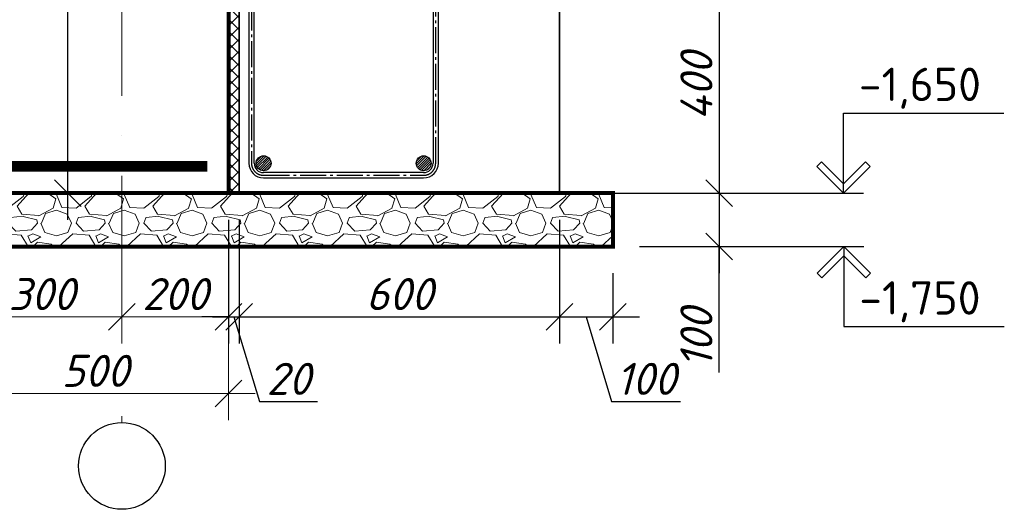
# Model space of a CAD drawing. Header units: millimetres. Extents: x 363306 to 7757304, y 1022887 to 1207196.
# Tile 53 of 256: x 702680 to 710059, y 1063696 to 1067364. Entities that reach past the tile are written whole.
import ezdxf

# ---------------------------------------------------------------- set-up
doc = ezdxf.new("R2010")
doc.units = ezdxf.units.MM
doc.linetypes.add('ACAD_ISO10W100', pattern=[18, 12, -3, 0, -3])
doc.linetypes.add('AM_DIN_G_W050', pattern=[13.75, 9.75, -1.5, 1, -1.5])
for name, color, linetype, lineweight in [('.', 7, 'Continuous', 15), ('_Армирования', 172, 'Continuous', 30), ('PLAN', 250, 'Continuous', 25)]:
    doc.layers.add(name, color=color, linetype=linetype, lineweight=lineweight)
doc.layers.add('_ось', color=130, linetype='Continuous')
doc.layers.add('kcd_tx', color=7, linetype='Continuous')
doc.styles.get("Standard").update_dxf_attribs({"font": 'isocpeui.ttf'})
doc.dimstyles.new('Санжар', dxfattribs={"dimtxt": 240, "dimasz": 200, "dimexe": 200, "dimexo": 200, "dimgap": 50, "dimtad": 1, "dimdec": 0, "dimtxsty": 'Standard', "dimblk": 'OBLIQUE', "dimcen": 2.5, "dimdle": 200, "dimclrd": 152, "dimclre": 152, "dimclrt": 152, "dimadec": 0, "dimazin": 0, "dimtfac": 1, "dimtdec": 0, "dimtmove": 0, "dimatfit": 3, "dimldrblk": 'OBLIQUE', "dimfxl": 0, "dimlwd": 0, "dimlwe": 0, "dimarcsym": 0})

# ---------------------------------------------------------------- blocks, each defined once
blk = doc.blocks.new('_Oblique')
at = {"color": 0, "linetype": 'ByBlock', "lineweight": -2}
blk.add_line((-0.5, -0.5), (0.5, 0.5), dxfattribs=at)
blk = doc.blocks.new('*D414')
at = {"lineweight": 0, "transparency": 16777216}
for p, q in [((704245.8, 1065865), (704245.8, 1064938.9)), ((703445.8, 1065465), (703445.8, 1064938.9)), ((704445.8, 1065138.9), (703245.8, 1065138.9))]:
    blk.add_line(p, q, dxfattribs=at)
at = {"layer": 'Defpoints', "color": 0, "lineweight": 25, "transparency": 16777216}
for p in [(704245.8, 1066065), (703445.8, 1065665), (703445.8, 1065138.9)]:
    blk.add_point(p, dxfattribs=at)
at = {"lineweight": 0, "transparency": 16777216, "xscale": 200, "yscale": 200, "zscale": 200, "rotation": 180}
blk.add_blockref('_Oblique', (703445.8, 1065138.9), dxfattribs=at)
at = {"lineweight": 0, "transparency": 16777216, "xscale": 200, "yscale": 200, "zscale": 200}
blk.add_blockref('_Oblique', (704245.8, 1065138.9), dxfattribs=at)
at = {"lineweight": 0, "transparency": 16777216, "insert": (703845.8, 1065308.9), "char_height": 240, "attachment_point": 5, "bg_fill": 3, "box_fill_scale": 1.1, "bg_fill_color": 256, "bg_fill_true_color": 13158600, "bg_fill_transparency": 0}
blk.add_mtext('200', dxfattribs=at)
blk = doc.blocks.new('*D415')
at = {"lineweight": 0, "transparency": 16777216}
for p, q in [((702245.8, 1065865), (702245.8, 1064938.9)), ((703445.8, 1065465), (703445.8, 1064938.9)), ((703645.8, 1065138.9), (702045.8, 1065138.9))]:
    blk.add_line(p, q, dxfattribs=at)
at = {"layer": 'Defpoints', "color": 0, "lineweight": 25, "transparency": 16777216}
for p in [(702245.8, 1066065), (703445.8, 1065665), (702245.8, 1065138.9)]:
    blk.add_point(p, dxfattribs=at)
at = {"lineweight": 0, "transparency": 16777216, "xscale": 200, "yscale": 200, "zscale": 200, "rotation": 180}
blk.add_blockref('_Oblique', (702245.8, 1065138.9), dxfattribs=at)
at = {"lineweight": 0, "transparency": 16777216, "xscale": 200, "yscale": 200, "zscale": 200}
blk.add_blockref('_Oblique', (703445.8, 1065138.9), dxfattribs=at)
at = {"lineweight": 0, "transparency": 16777216, "insert": (702845.8, 1065308.9), "char_height": 240, "attachment_point": 5, "bg_fill": 3, "box_fill_scale": 1.1, "bg_fill_color": 256, "bg_fill_true_color": 13158600, "bg_fill_transparency": 0}
blk.add_mtext('300', dxfattribs=at)
blk = doc.blocks.new('*D270')
at = {"lineweight": 0, "transparency": 16777216}
for p, q in [((702245.8, 1065865), (702245.8, 1064363.9)), ((704245.8, 1065865), (704245.8, 1064363.9)), ((704445.8, 1064563.9), (702045.8, 1064563.9))]:
    blk.add_line(p, q, dxfattribs=at)
at = {"layer": 'Defpoints', "color": 0, "lineweight": 25, "transparency": 16777216}
for p in [(702245.8, 1066065), (704245.8, 1066065), (702245.8, 1064563.9)]:
    blk.add_point(p, dxfattribs=at)
at = {"lineweight": 0, "transparency": 16777216, "xscale": 200, "yscale": 200, "zscale": 200, "rotation": 180}
blk.add_blockref('_Oblique', (702245.8, 1064563.9), dxfattribs=at)
at = {"lineweight": 0, "transparency": 16777216, "xscale": 200, "yscale": 200, "zscale": 200}
blk.add_blockref('_Oblique', (704245.8, 1064563.9), dxfattribs=at)
at = {"lineweight": 0, "transparency": 16777216, "insert": (703245.8, 1064733.9), "char_height": 240, "attachment_point": 5, "bg_fill": 3, "box_fill_scale": 1.1, "bg_fill_color": 256, "bg_fill_true_color": 13158600, "bg_fill_transparency": 0}
blk.add_mtext('500', dxfattribs=at)
blk = doc.blocks.new('*D411')
at = {"layer": 'Defpoints', "color": 0, "lineweight": 25, "transparency": 16777216}
for p in [(705925.8, 1067665), (706725.8, 1066065), (707921.3, 1066065)]:
    blk.add_point(p, dxfattribs=at)
at = {"layer": 'kcd_tx', "transparency": 16777216}
for p, q in [((707921.3, 1067865), (707921.3, 1065865)), ((706125.8, 1067665), (708121.3, 1067665)), ((706925.8, 1066065), (708121.3, 1066065))]:
    blk.add_line(p, q, dxfattribs=at)
at = {"layer": 'kcd_tx', "transparency": 16777216, "xscale": 200, "yscale": 200, "zscale": 200}
for p, rotation in [((707921.3, 1067665), 90), ((707921.3, 1066065), 270)]:
    blk.add_blockref('_Oblique', p, dxfattribs=dict(at, rotation=rotation))
at = {"layer": 'kcd_tx', "lineweight": 0, "transparency": 16777216, "insert": (707751.3, 1066865), "char_height": 240, "attachment_point": 5, "rotation": 90, "bg_fill": 3, "box_fill_scale": 1.1, "bg_fill_color": 256, "bg_fill_true_color": 13158600, "bg_fill_transparency": 0}
blk.add_mtext('400', dxfattribs=at)
blk = doc.blocks.new('*D412')
at = {"layer": 'Defpoints', "color": 0, "lineweight": 25, "transparency": 16777216}
for p in [(706725.8, 1066065), (707125.8, 1065665), (707921.3, 1065665)]:
    blk.add_point(p, dxfattribs=at)
at = {"layer": 'kcd_tx', "transparency": 16777216}
for p, q in [((707921.3, 1066265), (707921.3, 1065465)), ((706925.8, 1066065), (708121.3, 1066065)), ((707325.8, 1065665), (708121.3, 1065665)), ((707921.3, 1064721.8), (707921.3, 1065665))]:
    blk.add_line(p, q, dxfattribs=at)
at = {"layer": 'kcd_tx', "transparency": 16777216, "xscale": 200, "yscale": 200, "zscale": 200}
for p, rotation in [((707921.3, 1066065), 90), ((707921.3, 1065665), 270)]:
    blk.add_blockref('_Oblique', p, dxfattribs=dict(at, rotation=rotation))
at = {"layer": 'kcd_tx', "lineweight": 0, "transparency": 16777216, "insert": (707751.3, 1064979.6), "char_height": 240, "attachment_point": 5, "rotation": 90, "bg_fill": 3, "box_fill_scale": 1.1, "bg_fill_color": 256, "bg_fill_true_color": 13158600, "bg_fill_transparency": 0}
blk.add_mtext('100', dxfattribs=at)
blk = doc.blocks.new('*D417')
at = {"layer": 'Defpoints', "color": 0, "lineweight": 25, "transparency": 16777216}
for p in [(704245.8, 1066065), (704325.8, 1066065), (704325.8, 1065138.9)]:
    blk.add_point(p, dxfattribs=at)
at = {"layer": 'kcd_tx', "transparency": 16777216}
for p, q in [((704245.8, 1065865), (704245.8, 1064938.9)), ((704325.8, 1065865), (704325.8, 1064938.9)), ((704245.8, 1065138.9), (704045.8, 1065138.9)), ((704245.8, 1065138.9), (704325.8, 1065138.9)), ((704245.8, 1065138.9), (704325.8, 1065138.9)), ((704285.8, 1065138.9), (704476.3, 1064503.9)), ((704325.8, 1065138.9), (704525.8, 1065138.9)), ((704476.3, 1064503.9), (704912.1, 1064503.9))]:
    blk.add_line(p, q, dxfattribs=at)
at = {"layer": 'kcd_tx', "transparency": 16777216, "xscale": 200, "yscale": 200, "zscale": 200}
blk.add_blockref('_Oblique', (704245.8, 1065138.9), dxfattribs=at)
at = {"layer": 'kcd_tx', "transparency": 16777216, "xscale": 200, "yscale": 200, "zscale": 200, "rotation": 180}
blk.add_blockref('_Oblique', (704325.8, 1065138.9), dxfattribs=at)
at = {"layer": 'kcd_tx', "lineweight": 0, "transparency": 16777216, "insert": (704694.2, 1064673.9), "char_height": 240, "attachment_point": 5, "bg_fill": 3, "box_fill_scale": 1.1, "bg_fill_color": 256, "bg_fill_true_color": 13158600, "bg_fill_transparency": 0}
blk.add_mtext('20', dxfattribs=at)
blk = doc.blocks.new('*D418')
at = {"layer": 'Defpoints', "color": 0, "lineweight": 25, "transparency": 16777216}
for p in [(704325.8, 1066065), (706725.8, 1066065), (706725.8, 1065138.9)]:
    blk.add_point(p, dxfattribs=at)
at = {"layer": 'kcd_tx', "transparency": 16777216}
for p, q in [((704325.8, 1065865), (704325.8, 1064938.9)), ((706725.8, 1065865), (706725.8, 1064938.9)), ((704125.8, 1065138.9), (706925.8, 1065138.9))]:
    blk.add_line(p, q, dxfattribs=at)
at = {"layer": 'kcd_tx', "transparency": 16777216, "xscale": 200, "yscale": 200, "zscale": 200, "rotation": 180}
blk.add_blockref('_Oblique', (704325.8, 1065138.9), dxfattribs=at)
at = {"layer": 'kcd_tx', "transparency": 16777216, "xscale": 200, "yscale": 200, "zscale": 200}
blk.add_blockref('_Oblique', (706725.8, 1065138.9), dxfattribs=at)
at = {"layer": 'kcd_tx', "lineweight": 0, "transparency": 16777216, "insert": (705525.8, 1065308.9), "char_height": 240, "attachment_point": 5, "bg_fill": 3, "box_fill_scale": 1.1, "bg_fill_color": 256, "bg_fill_true_color": 13158600, "bg_fill_transparency": 0}
blk.add_mtext('600', dxfattribs=at)
blk = doc.blocks.new('*D273')
at = {"layer": 'Defpoints', "color": 0, "lineweight": 25, "transparency": 16777216}
for p in [(706725.8, 1066065), (707125.8, 1065665), (707125.8, 1065138.9)]:
    blk.add_point(p, dxfattribs=at)
at = {"layer": 'kcd_tx', "transparency": 16777216}
for p, q in [((706725.8, 1065865), (706725.8, 1064938.9)), ((707125.8, 1065465), (707125.8, 1064938.9)), ((706525.8, 1065138.9), (707325.8, 1065138.9)), ((706925.8, 1065138.9), (707116.3, 1064503.9)), ((707116.3, 1064503.9), (707632, 1064503.9))]:
    blk.add_line(p, q, dxfattribs=at)
at = {"layer": 'kcd_tx', "transparency": 16777216, "xscale": 200, "yscale": 200, "zscale": 200, "rotation": 180}
blk.add_blockref('_Oblique', (706725.8, 1065138.9), dxfattribs=at)
at = {"layer": 'kcd_tx', "transparency": 16777216, "xscale": 200, "yscale": 200, "zscale": 200}
blk.add_blockref('_Oblique', (707125.8, 1065138.9), dxfattribs=at)
at = {"layer": 'kcd_tx', "lineweight": 0, "transparency": 16777216, "insert": (707374.1, 1064673.9), "char_height": 240, "attachment_point": 5, "bg_fill": 3, "box_fill_scale": 1.1, "bg_fill_color": 256, "bg_fill_true_color": 13158600, "bg_fill_transparency": 0}
blk.add_mtext('100', dxfattribs=at)
blk = doc.blocks.new('*D267')
at = {"layer": 'Defpoints', "color": 0, "lineweight": 25, "transparency": 16777216}
for p in [(703041.8, 1071585), (705925.8, 1071585), (706725.8, 1066065)]:
    blk.add_point(p, dxfattribs=at)
at = {"layer": 'kcd_tx', "transparency": 16777216}
for p, q in [((703041.8, 1065865), (703041.8, 1071785)), ((705725.8, 1071585), (702841.8, 1071585)), ((706525.8, 1066065), (702841.8, 1066065))]:
    blk.add_line(p, q, dxfattribs=at)
at = {"layer": 'kcd_tx', "transparency": 16777216, "xscale": 200, "yscale": 200, "zscale": 200}
for p, rotation in [((703041.8, 1071585), 90), ((703041.8, 1066065), 270)]:
    blk.add_blockref('_Oblique', p, dxfattribs=dict(at, rotation=rotation))
at = {"layer": 'kcd_tx', "lineweight": 0, "transparency": 16777216, "insert": (702871.8, 1068825), "char_height": 240, "attachment_point": 5, "rotation": 90, "bg_fill": 3, "box_fill_scale": 1.1, "bg_fill_color": 256, "bg_fill_true_color": 13158600, "bg_fill_transparency": 0}
blk.add_mtext('1380', dxfattribs=at)

msp = doc.modelspace()

# ---------------------------------------------------------------- hatches: boundary and pattern name
at = {"layer": '.', "lineweight": 0, "transparency": 33554687}
h = msp.add_hatch(dxfattribs=at)
h.set_pattern_fill('GRAVEL', color=256, scale=20)
h.set_pattern_definition([(228.0127875, (134865.957, -747722.893), (-4064.0000003, -4571.9999997), [68.34429, -6766.09673]), (184.969741, (134820.237, -747773.693), (6095.9999976, 508.00002894), [117.28094, -11610.80978]), (132.5104471, (134703.397, -747783.853), (5080.00000215, -5587.99999805), [82.6963, -8186.94456]), (267.273689, (134505.277, -747910.853), (508.00000106, 10159.99999995), [106.8009, -10573.28749]), (292.8336542, (134500.197, -748017.533), (-2540.0000002, 6095.9999999), [104.72674, -10367.96155]), (357.273689, (134540.837, -748114.053), (-10159.99999995, 508.00000106), [106.8009, -10573.28749]), (37.6942405, (134647.517, -748119.133), (-6603.9999997, -5080.00000038), [141.23873, -13982.62306]), (72.2553284, (134759.277, -748032.773), (3556.00000096, 11175.9999997), [133.3439, -13201.05132]), (121.4295656, (134799.917, -747905.773), (-4064.00000058, 6603.99999965), [107.1626, -10609.10914]), (175.2363583, (134744.037, -747814.333), (5587.9999999, -508.0000009), [122.34266, -5994.78739]), (222.3974378, (134622.117, -747804.173), (-6095.9999998, -5588.00000021), [158.21558, -15663.3545]), (138.8140748, (135008.197, -747915.933), (-3555.9999998, 3048.0000002), [54.00091, -5346.11316]), (171.4692344, (134967.557, -747880.373), (6604.00000018, -1015.99999885), [102.7364, -10170.9278]), (225, (134865.96, -747865.13), (-7e-14, -508), [71.84187, -646.57862]), (203.1985905, (134830.4, -747804.173), (2540, 1015.9999998), [38.68826, -3830.12447]), (291.8014095, (134794.84, -747819.41), (-508, 1524), [54.71312, -2680.9506]), (30.9637565, (134815.16, -747870.21), (1524, 1016), [88.86393, -2873.25963]), (161.565051, (134891.36, -747824.5), (1016, -508), [64.25743, -1542.17962]), (16.3895403, (134500.197, -747819.413), (5080, 1524), [90.0176, -8911.76533]), (70.346176, (134586.557, -747794.013), (-2032.0000002, -5587.99999993), [75.51979, -7476.44314]), (293.1985905, (134891.36, -747722.893), (-1015.9999998, 2540), [77.37602, -3791.43672]), (343.6104597, (134921.837, -747794.013), (-5080.0000001, 1523.99999964), [90.0176, -8911.76533]), (339.4439548, (134500.2, -748134.373), (-2540, 1016), [86.80704, -4253.54686]), (294.7751406, (134581.477, -748164.853), (-2540.000003, 5587.9999986), [72.73442, -7200.71868]), (66.8014095, (134896.44, -748230.893), (1015.9999998, 2540), [77.37602, -3791.43672]), (17.3540246, (134926.917, -748159.773), (-6603.99999987, -2032.00000043), [85.15655, -8430.4752]), (69.4439548, (134647.52, -748230.893), (-1016, -2540), [43.40352, -4296.95038]), (101.3099325, (134865.96, -748230.89), (-508, 2032), [25.90292, -2564.39899]), (165.9637565, (134860.88, -748205.49), (1524, -508), [104.72674, -1989.81092]), (186.009006, (134759.277, -748180.093), (5079.99999997, 508.00000027), [97.0534, -9608.27297]), (303.6900675, (134815.16, -747915.93), (-508, 1016), [73.26478, -1758.35527]), (353.1572266, (134855.797, -747976.893), (8636.00000005, -1015.99999955), [127.91135, -12663.20181]), (60.945396, (134982.797, -747992.133), (-2032, -3556), [52.30165, -5177.87846]), (90, (135008.2, -747946.4), (-508, 508), [30.48, -477.52]), (120.2564372, (134749.117, -748164.853), (2031.99999975, -3556.00000014), [70.57339, -6986.78815]), (48.0127875, (134713.557, -748103.893), (4064.0000003, 4571.9999997), [136.68858, -6697.75244]), (0, (134805, -748002.3), (508, 508), [132.08, -375.92]), (325.3048465, (134937.077, -748002.293), (5080.0000019, -3555.99999725), [80.32191, -7951.86334]), (254.054604, (135003.12, -748048.01), (-508, -2032), [73.96582, -3624.33001]), (207.6459754, (134982.797, -748119.133), (-9652.00000035, -5079.99999933), [120.42902, -11922.49288]), (175.4260787, (134876.117, -748175.013), (-6604, 508), [127.40589, -12613.16929])])
h.paths.add_polyline_path([(707125.818, 1065664.964), (707125.818, 1066064.964), (701845.818, 1066064.964), (701845.818, 1065664.964)])

# ---------------------------------------------------------------- linework, layer by layer
at = {"layer": '.', "color": 18, "lineweight": 0, "true_color": 0x000000, "transparency": 33554687, "const_width": 30}
for points in [[(702645.818, 1072544.964), (704245.818, 1072544.964), (704245.818, 1069304.964), (704245.818, 1066424.964), (704245.818, 1066424.964), (704245.818, 1066064.964), (702245.818, 1066064.964), (702245.818, 1067664.964), (702645.818, 1067664.964)], [(701845.818, 1066064.964), (707125.818, 1066064.964), (707125.818, 1065664.964), (701845.818, 1065664.964)]]:
    msp.add_lwpolyline(points, close=True, dxfattribs=at)
at = {"color": 1, "linetype": 'ACAD_ISO10W100', "lineweight": 9, "ltscale": 100}
msp.add_line((703445.818, 1073393.909), (703445.818, 1064346.25), dxfattribs=at)
at = {"color": 1, "linetype": 'Continuous', "lineweight": 20, "ltscale": 100}
for p, q in [((704451.589, 1066284.397, 0), (704511.744, 1066344.552, 0)), ((704453.675, 1066304.443, 0), (704491.697, 1066342.466, 0)), ((704454.777, 1066269.625, 0), (704526.515, 1066341.363, 0)), ((704460.803, 1066257.691, 0), (704538.45, 1066335.337, 0)), ((704469.027, 1066247.953, 0), (704548.187, 1066327.114, 0)), ((704479.316, 1066240.282, 0), (704555.858, 1066316.824, 0)), ((704491.906, 1066234.911, 0), (704561.229, 1066304.235, 0)), ((705651.589, 1066284.397, 0), (705711.744, 1066344.552, 0)), ((705653.675, 1066304.443, 0), (705691.697, 1066342.466, 0)), ((705654.777, 1066269.625, 0), (705726.515, 1066341.363, 0)), ((705660.803, 1066257.691, 0), (705738.45, 1066335.337, 0)), ((705669.027, 1066247.953, 0), (705748.187, 1066327.114, 0)), ((705679.316, 1066240.282, 0), (705755.858, 1066316.824, 0)), ((705691.906, 1066234.911, 0), (705761.229, 1066304.235, 0)), ((704507.674, 1066232.719, 0), (704563.421, 1066288.466, 0)), ((704530.703, 1066237.788, 0), (704558.353, 1066265.437, 0)), ((705707.674, 1066232.719, 0), (705763.421, 1066288.466, 0)), ((705730.703, 1066237.788, 0), (705758.353, 1066265.437, 0))]:
    msp.add_line(p, q, dxfattribs=at)
at = {"linetype": 'Continuous', "lineweight": 25, "ltscale": 100}
for p, q in [((708689.078, 1066300.319), (708653.723, 1066264.964)), ((708653.723, 1066264.964), (708853.723, 1066064.964)), ((708853.723, 1066135.674), (708689.078, 1066300.319)), ((708853.723, 1066135.674), (709018.368, 1066300.319)), ((709053.723, 1066264.964), (708853.723, 1066064.964)), ((709018.368, 1066300.319), (709053.723, 1066264.964)), ((708853.723, 1066064.964), (708853.723, 1066135.674)), ((708853.723, 1066064.964), (708853.723, 1066135.674)), ((708656.871, 1065464.964), (708856.871, 1065664.964)), ((708856.871, 1065664.964), (708856.871, 1065594.253)), ((709056.87, 1065464.964), (708856.871, 1065664.964)), ((708856.871, 1065664.964), (708856.871, 1065594.253)), ((708856.871, 1065594.253), (708692.226, 1065429.609)), ((708856.871, 1065594.253), (709021.515, 1065429.609)), ((708692.226, 1065429.609), (708656.871, 1065464.964)), ((709021.515, 1065429.609), (709056.87, 1065464.964))]:
    msp.add_line(p, q, dxfattribs=at)
for points in [[(708853.723, 1066064.964), (708853.723, 1066664.964)], [(708853.723, 1066664.964), (710055.655, 1066664.964)], [(708856.871, 1065664.964), (708856.871, 1065064.964)], [(708856.871, 1065064.964), (710058.802, 1065064.964)]]:
    msp.add_lwpolyline(points, dxfattribs=at)
at = {"color": 1, "lineweight": 0, "const_width": 80}
msp.add_lwpolyline([(702405.818, 1066264.964), (704085.818, 1066264.964)], dxfattribs=at)
at = {"layer": '_Армирования', "color": 244, "ltscale": 100, "true_color": 0x991b1e}
for p, q in [((704397.422, 1071328.719, 0), (704397.422, 1066288.719, 0)), ((704437.422, 1066288.719, 0), (704437.422, 1071328.719, 0)), ((705777.422, 1071328.719, 0), (705777.422, 1066288.719, 0)), ((705817.422, 1066288.719, 0), (705817.422, 1071328.719, 0)), ((705707.422, 1066218.719, 0), (704507.422, 1066218.719, 0)), ((704507.422, 1066178.719, 0), (705707.422, 1066178.719, 0))]:
    msp.add_line(p, q, dxfattribs=at)
at = {"layer": '_Армирования', "color": 1, "ltscale": 100}
for centre in [(704507.422, 1066288.719, 0), (705707.422, 1066288.719, 0)]:
    msp.add_circle(centre, 56, dxfattribs=at)
at = {"layer": '_Армирования', "color": 244, "ltscale": 100, "true_color": 0x991b1e}
for centre, radius, start, end in [((704507.422, 1066288.719, 0), 110, 180, 270), ((704507.422, 1066288.719, 0), 70, 180, 270), ((705707.422, 1066288.719, 0), 70, 270, 0), ((705707.422, 1066288.719, 0), 110, 270, 0)]:
    msp.add_arc(centre, radius, start, end, dxfattribs=at)
at = {"layer": '_ось', "color": 252, "linetype": 'AM_DIN_G_W050', "ltscale": 20}
for p, q in [((704417.422, 1071328.719, 0), (704417.422, 1066288.719, 0)), ((705797.422, 1066288.719, 0), (705797.422, 1071328.719, 0)), ((704507.422, 1066198.719, 0), (705707.422, 1066198.719, 0))]:
    msp.add_line(p, q, dxfattribs=at)
for centre, start, end in [((704507.422, 1066288.719, 0), 180, 270), ((705707.422, 1066288.719, 0), 270, 0)]:
    msp.add_arc(centre, 90, start, end, dxfattribs=at)
at = {"layer": 'PLAN', "color": 158, "lineweight": 30}
msp.add_circle((703445.818, 1064021.365), 324.885, dxfattribs=at)

# ---------------------------------------------------------------- texts
at = {"linetype": 'Continuous', "lineweight": 25, "ltscale": 100, "char_height": 250, "width": 1012.5, "attachment_point": 1}
for s, insert in [('\\fISOCPEUR|b0|i0|c0|p34;\\W1.0000000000;\\T1.0000000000;\\o\\l-1,650', (708968.723, 1067004.964)), ('\\fISOCPEUR|b0|i0|c0|p34;\\W1.0000000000;\\T1.0000000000;\\o\\l-1,750', (708971.871, 1065404.964))]:
    msp.add_mtext(s, dxfattribs=dict(at, insert=insert))

# ---------------------------------------------------------------- next in the draw order: dimensions: what is measured, and where the dimension line sits
at = {"color": 18, "lineweight": 0, "true_color": 0x000000}
dim = msp.add_linear_dim(base=(703445.818, 1065138.872), p1=(704245.818, 1066064.964), p2=(703445.818, 1065664.964), dimstyle='Санжар', override={"dimlfac": 0.25, "dimclrd": 256, "dimclre": 256, "dimclrt": 256, "dimtmove": 1, "dimfxl": 0.18, "dimtfill": 1, "dimarcsym": 2}, dxfattribs=at)
dim.commit()
dim.dimension.update_dxf_attribs({"geometry": '*D414', "text_midpoint": (703845.818, 1065308.872)})

# ---------------------------------------------------------------- next in the draw order: dimensions: what is measured, and where the dimension line sits
dim = msp.add_linear_dim(base=(702245.818, 1065138.872), p1=(703445.818, 1065664.964), p2=(702245.818, 1066064.964), dimstyle='Санжар', override={"dimlfac": 0.25, "dimclrd": 256, "dimclre": 256, "dimclrt": 256, "dimtmove": 1, "dimfxl": 0.18, "dimtfill": 1, "dimarcsym": 2}, dxfattribs=at)
dim.commit()
dim.dimension.update_dxf_attribs({"geometry": '*D415', "text_midpoint": (702845.818, 1065308.872)})

# ---------------------------------------------------------------- next in the draw order: dimensions: what is measured, and where the dimension line sits
dim = msp.add_linear_dim(base=(702245.818, 1064563.868), p1=(704245.818, 1066064.964), p2=(702245.818, 1066064.964), dimstyle='Санжар', override={"dimlfac": 0.25, "dimclrd": 256, "dimclre": 256, "dimclrt": 256, "dimtmove": 1, "dimfxl": 0.18, "dimtfill": 1, "dimarcsym": 2}, dxfattribs=at)
dim.commit()
dim.dimension.update_dxf_attribs({"geometry": '*D270', "text_midpoint": (703245.818, 1064733.868)})

# ---------------------------------------------------------------- next in the draw order: hatches: boundary and pattern name
at = {"layer": '.', "lineweight": 0, "true_color": 0xcd6928, "transparency": 33554687}
h = msp.add_hatch(dxfattribs=at)
h.set_pattern_fill('ANSI37', color=32, scale=20)
h.set_pattern_definition([(45, (-478742.59, 756670.913), (-44.9012806, 44.9012806), []), (135, (-478742.59, 756670.913), (-44.9012806, -44.9012806), [])])
h.paths.add_polyline_path([(704325.818, 1071584.964), (704245.818, 1071584.964), (704245.818, 1068704.964), (704245.818, 1066067.422), (704325.818, 1066067.422)])

# ---------------------------------------------------------------- next in the draw order: linework, layer by layer
at = {"color": 18, "lineweight": 35, "true_color": 0x000000}
msp.add_lwpolyline([(704325.818, 1071584.964), (704325.818, 1066064.964), (706725.818, 1066064.964), (706725.818, 1067664.964), (705925.818, 1067664.964), (705925.818, 1071584.964), (704325.818, 1071584.964)], dxfattribs=at)

# ---------------------------------------------------------------- next in the draw order: dimensions: what is measured, and where the dimension line sits
at = {"layer": 'kcd_tx', "color": 18, "lineweight": 0, "true_color": 0x000000}
dim = msp.add_linear_dim(base=(707921.256, 1066064.964), p1=(705925.818, 1067664.964), p2=(706725.818, 1066064.964), angle=90, dimstyle='Санжар', override={"dimlfac": 0.25, "dimclrd": 256, "dimclre": 256, "dimclrt": 256, "dimtmove": 1, "dimfxl": 0.18, "dimtfill": 1, "dimlwd": 65535, "dimlwe": 65535, "dimarcsym": 2}, dxfattribs=at)
dim.commit()
dim.dimension.update_dxf_attribs({"geometry": '*D411', "text_midpoint": (707751.256, 1066864.964)})
dim = msp.add_linear_dim(base=(704325.818, 1065138.872), p1=(704245.818, 1066064.964), p2=(704325.818, 1066064.964), dimstyle='Санжар', override={"dimlfac": 0.25, "dimclrd": 256, "dimclre": 256, "dimclrt": 256, "dimtmove": 1, "dimfxl": 0.18, "dimtfill": 1, "dimlwd": 65535, "dimlwe": 65535, "dimarcsym": 2}, dxfattribs=at)
dim.commit()
dim.dimension.update_dxf_attribs({"geometry": '*D417', "text_midpoint": (704526.318, 1064673.872)})

# ---------------------------------------------------------------- next in the draw order: dimensions: what is measured, and where the dimension line sits
dim = msp.add_linear_dim(base=(707921.256, 1065664.964), p1=(706725.818, 1066064.964), p2=(707125.818, 1065664.964), angle=90, dimstyle='Санжар', override={"dimlfac": 0.25, "dimclrd": 256, "dimclre": 256, "dimclrt": 256, "dimtmove": 1, "dimfxl": 0.18, "dimtfill": 1, "dimlwd": 65535, "dimlwe": 65535, "dimarcsym": 2}, dxfattribs=at)
dim.commit()
dim.dimension.update_dxf_attribs({"geometry": '*D412', "text_midpoint": (707873.83, 1064979.609), "dimtype": 160})

# ---------------------------------------------------------------- next in the draw order: linework, layer by layer
at = {"linetype": 'Continuous', "lineweight": 25, "ltscale": 100}
for points in [[(708035.824, 1066064.964), (709003.723, 1066064.964)], [(708035.824, 1065664.964), (709006.871, 1065664.964)]]:
    msp.add_lwpolyline(points, dxfattribs=at)

# ---------------------------------------------------------------- next in the draw order: dimensions: what is measured, and where the dimension line sits
at = {"layer": 'kcd_tx', "color": 18, "lineweight": 0, "true_color": 0x000000}
dim = msp.add_linear_dim(base=(706725.818, 1065138.872), p1=(704325.818, 1066064.964), p2=(706725.818, 1066064.964), dimstyle='Санжар', override={"dimlfac": 0.25, "dimclrd": 256, "dimclre": 256, "dimclrt": 256, "dimtmove": 1, "dimfxl": 0.18, "dimtfill": 1, "dimlwd": 65535, "dimlwe": 65535, "dimarcsym": 2}, dxfattribs=at)
dim.commit()
dim.dimension.update_dxf_attribs({"geometry": '*D418', "text_midpoint": (705525.818, 1065308.872)})

# ---------------------------------------------------------------- next in the draw order: dimensions: what is measured, and where the dimension line sits
dim = msp.add_linear_dim(base=(707125.818, 1065138.872), p1=(706725.818, 1066064.964), p2=(707125.818, 1065664.964), dimstyle='Санжар', override={"dimlfac": 0.25, "dimclrd": 256, "dimclre": 256, "dimclrt": 256, "dimtmove": 1, "dimfxl": 0.18, "dimtfill": 1, "dimlwd": 65535, "dimlwe": 65535, "dimarcsym": 2}, dxfattribs=at)
dim.commit()
dim.dimension.update_dxf_attribs({"geometry": '*D273', "text_midpoint": (707166.318, 1064673.872)})

# ---------------------------------------------------------------- next in the draw order: dimensions: what is measured, and where the dimension line sits
dim = msp.add_linear_dim(base=(703041.771, 1071584.964), p1=(706725.818, 1066064.964), p2=(705925.818, 1071584.964), angle=90, dimstyle='Санжар', override={"dimlfac": 0.25, "dimclrd": 256, "dimclre": 256, "dimclrt": 256, "dimtmove": 1, "dimfxl": 0.18, "dimtfill": 1, "dimlwd": 65535, "dimlwe": 65535, "dimarcsym": 2}, dxfattribs=at)
dim.commit()
dim.dimension.update_dxf_attribs({"geometry": '*D267', "text_midpoint": (702871.771, 1068824.964)})

doc.saveas('drawing.dxf')
